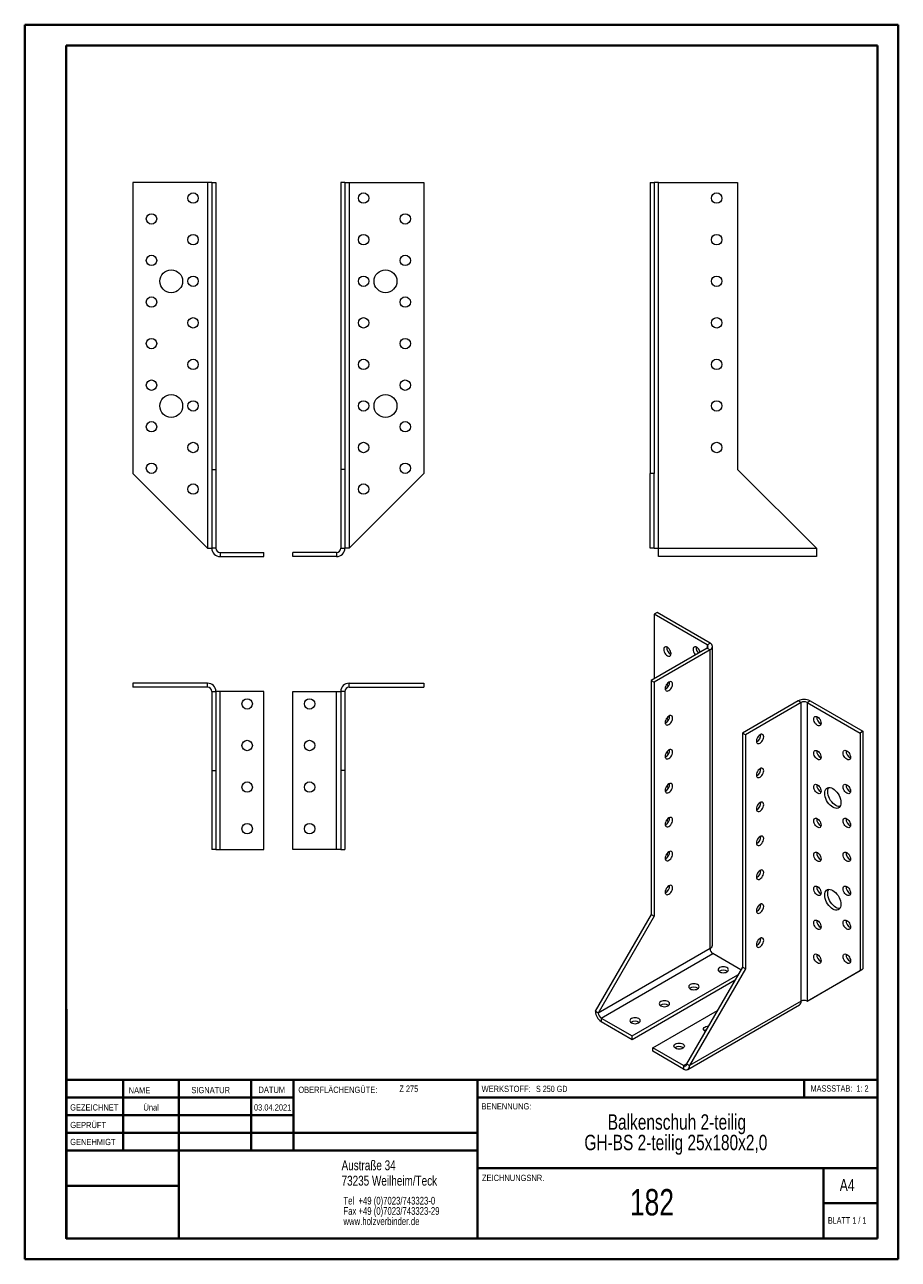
# Model space of a CAD drawing. Header units: millimetres. Extents: x 0 to 210, y 0 to 297.
import ezdxf

# ---------------------------------------------------------------- set-up
doc = ezdxf.new("R2010")
doc.units = ezdxf.units.MM
doc.styles.add('SLDTEXTSTYLE0', font='TXT', dxfattribs={"width": 0.75})
doc.styles.add('SLDTEXTSTYLE1', font='TXT', dxfattribs={"width": 0.681818})
doc.styles.add('SLDTEXTSTYLE2', font='TXT', dxfattribs={"width": 0.7})
doc.styles.add('SLDTEXTSTYLE3', font='TXT', dxfattribs={"width": 0.6875})

# ---------------------------------------------------------------- blocks, each defined once
blk = doc.blocks.new('SW_NOTE_0')
at = {"color": 0, "linetype": 'Continuous', "lineweight": 0, "char_height": 1.8521, "attachment_point": 1, "style": 'SLDTEXTSTYLE0'}
for s, insert in [('Tel  +49 (0)7023/743323-0', (0, 2.39)), ('Fax +49 (0)7023/743323-29', (0, -0.08)), ('www.holzverbinder.de', (0, -2.55))]:
    blk.add_mtext(s, dxfattribs=dict(at, insert=insert))
blk = doc.blocks.new('SW_NOTE_1')
at = {"color": 0, "linetype": 'Continuous', "lineweight": 0, "char_height": 3.7042, "attachment_point": 2, "style": 'SLDTEXTSTYLE0'}
for s, insert in [('Balkenschuh 2-teilig', (23.27, 4.77)), ('GH-BS 2-teilig 25x180x2,0', (23.02, -0.16))]:
    blk.add_mtext(s, dxfattribs=dict(at, insert=insert))

msp = doc.modelspace()

# ---------------------------------------------------------------- linework, layer by layer
at = {"color": 7, "linetype": 'Continuous', "lineweight": 40}
for p, q in [((0.08, 0.21), (0.08, 297.21)), ((0.08, 297.21), (210.08, 297.21)), ((210.08, 0.21), (210.08, 297.21)), ((210.08, 292.21), (210.08, 297.21)), ((10.08, 292.21), (205.08, 292.21)), ((10.08, 5.21), (10.08, 292.21)), ((205.08, 5.21), (205.08, 292.21)), ((10.11, 60.37), (10.11, 5.12)), ((205.08, 43.37), (10.11, 43.37)), ((23.71, 43.37), (23.71, 26.37)), ((37.1, 43.37), (37.1, 5.12)), ((54.51, 43.37), (54.51, 26.37)), ((64.71, 26.37), (64.71, 43.37)), ((108.91, 43.37), (108.91, 5.12)), ((187.47, 39.12), (187.47, 43.37)), ((64.71, 39.1), (10.11, 39.1)), ((205.08, 39.12), (108.91, 39.12)), ((64.71, 34.87), (10.11, 34.87)), ((108.91, 30.62), (10.11, 30.62)), ((108.91, 26.37), (10.11, 26.37)), ((108.91, 22.12), (205.08, 22.12)), ((192.08, 5.21), (192.08, 22.21)), ((37.1, 17.87), (10.11, 17.87)), ((10.11, 13.71), (10.08, 13.71)), ((205.08, 13.71), (192.08, 13.71)), ((10.11, 9.46), (10.08, 9.46)), ((10.08, 5.21), (205.08, 5.21)), ((205.08, 5.21), (180.99, 5.21)), ((0.08, 0.21), (210.08, 0.21))]:
    msp.add_line(p, q, dxfattribs=at)
at = {"color": 7, "linetype": 'Continuous', "lineweight": 15}
for p, q in [((26.05, 259.25), (26.05, 189.25)), ((44.05, 259.25), (26.05, 259.25)), ((44.05, 259.25), (44.05, 171.25)), ((45.05, 259.25), (44.05, 259.25)), ((45.05, 259.25), (46.05, 259.25)), ((45.05, 259.25), (45.05, 190.25)), ((46.05, 259.25), (46.05, 190.25)), ((77.05, 259.25), (76.05, 259.25)), ((76.05, 259.25), (76.05, 190.25)), ((77.05, 259.25), (77.05, 190.25)), ((77.05, 259.25), (78.05, 259.25)), ((78.05, 259.25), (78.05, 171.25)), ((78.05, 259.25), (96.05, 259.25)), ((96.05, 259.25), (96.05, 189.25)), ((150.42, 259.25), (150.42, 189.25)), ((150.42, 259.25), (151.42, 259.25)), ((151.42, 259.25), (151.42, 189.25)), ((152.42, 259.25), (151.42, 259.25)), ((152.42, 171.25), (152.42, 259.25)), ((152.42, 259.25), (171.42, 259.25)), ((171.42, 259.25), (171.42, 190.25)), ((45.05, 190.25), (46.05, 190.25)), ((45.05, 190.25), (45.05, 171.25)), ((46.05, 190.25), (46.05, 171.25)), ((77.05, 190.25), (76.05, 190.25)), ((76.05, 190.25), (76.05, 171.25)), ((77.05, 190.25), (77.05, 171.25)), ((171.42, 190.25), (190.42, 171.25)), ((44.05, 171.25), (26.05, 189.25)), ((78.05, 171.25), (96.05, 189.25)), ((151.42, 189.25), (150.42, 189.25)), ((150.42, 171.25), (150.42, 189.25)), ((151.42, 171.25), (151.42, 189.25)), ((44.05, 171.25), (45.05, 171.25)), ((46.05, 171.25), (45.05, 171.25)), ((47.05, 170.25), (47.05, 169.25)), ((47.05, 170.25), (57.55, 170.25)), ((57.55, 169.25), (57.55, 170.25)), ((64.55, 169.25), (64.55, 170.25)), ((75.05, 170.25), (64.55, 170.25)), ((75.05, 170.25), (75.05, 169.25)), ((76.05, 171.25), (77.05, 171.25)), ((78.05, 171.25), (77.05, 171.25)), ((151.42, 171.25), (150.42, 171.25)), ((151.42, 171.25), (152.42, 171.25)), ((152.42, 171.25), (190.42, 171.25)), ((152.42, 169.25), (152.42, 171.25)), ((190.42, 171.25), (190.42, 169.25)), ((47.05, 169.25), (57.55, 169.25)), ((75.05, 169.25), (64.55, 169.25)), ((190.42, 169.25), (152.42, 169.25)), ((152.1, 155.81), (151.39, 155.4)), ((151.39, 155.4), (151.39, 139.89)), ((164.12, 148.05), (151.39, 155.4)), ((164.82, 148.46), (152.1, 155.81)), ((164.12, 147.23), (150.68, 139.48)), ((164.82, 146.83), (151.39, 139.07)), ((164.12, 148.05), (164.82, 148.46)), ((164.12, 147.23), (164.82, 146.83)), ((164.82, 74.97), (164.82, 146.83)), ((165.41, 75.79), (165.41, 147.64)), ((26.05, 138.81), (26.05, 137.81)), ((44.05, 138.81), (26.05, 138.81)), ((44.05, 137.81), (26.05, 137.81)), ((44.05, 137.81), (44.05, 138.81)), ((45.05, 136.81), (46.05, 136.81)), ((45.05, 136.81), (45.05, 117.81)), ((46.05, 136.81), (46.05, 117.81)), ((47.05, 136.81), (46.05, 136.81)), ((47.05, 98.81), (47.05, 136.81)), ((57.55, 136.81), (47.05, 136.81)), ((57.55, 98.81), (57.55, 136.81)), ((64.55, 98.81), (64.55, 136.81)), ((64.55, 136.81), (75.05, 136.81)), ((75.05, 136.81), (76.05, 136.81)), ((75.05, 98.81), (75.05, 136.81)), ((76.05, 136.81), (76.05, 117.81)), ((77.05, 136.81), (76.05, 136.81)), ((77.05, 136.81), (77.05, 117.81)), ((78.05, 137.81), (78.05, 138.81)), ((78.05, 138.81), (96.05, 138.81)), ((78.05, 137.81), (96.05, 137.81)), ((96.05, 138.81), (96.05, 137.81)), ((150.68, 139.48), (151.39, 139.07)), ((150.68, 139.48), (150.68, 83.14)), ((151.39, 139.07), (151.39, 82.73)), ((186.04, 134.58), (172.6, 126.82)), ((186.74, 134.17), (173.31, 126.42)), ((186.74, 134.17), (186.04, 134.58)), ((186.74, 62.32), (186.74, 134.17)), ((188.16, 134.17), (188.87, 134.58)), ((188.16, 134.17), (188.16, 62.32)), ((188.16, 134.17), (200.89, 126.82)), ((188.87, 134.58), (201.59, 127.23)), ((173.31, 126.42), (172.6, 126.82)), ((172.6, 126.82), (172.6, 70.48)), ((173.31, 126.42), (173.31, 70.07)), ((201.59, 127.23), (200.89, 126.82)), ((200.89, 126.82), (200.89, 69.67)), ((201.59, 127.23), (201.59, 70.07)), ((45.05, 117.81), (46.05, 117.81)), ((45.05, 117.81), (45.05, 98.81)), ((46.05, 117.81), (46.05, 98.81)), ((77.05, 117.81), (76.05, 117.81)), ((76.05, 117.81), (76.05, 98.81)), ((77.05, 117.81), (77.05, 98.81)), ((46.05, 98.81), (45.05, 98.81)), ((46.05, 98.81), (47.05, 98.81)), ((47.05, 98.81), (57.55, 98.81)), ((75.05, 98.81), (64.55, 98.81)), ((76.05, 98.81), (75.05, 98.81)), ((76.05, 98.81), (77.05, 98.81)), ((150.68, 83.14), (137.25, 59.87)), ((151.39, 82.73), (137.95, 59.46)), ((150.68, 83.14), (151.39, 82.73)), ((164.82, 74.97), (137.95, 59.46)), ((138.66, 58.23), (165.53, 73.75)), ((172.25, 69.87), (165.53, 73.75)), ((146.09, 53.95), (171.54, 68.64)), ((172.6, 70.48), (159.17, 47.21)), ((173.31, 70.07), (159.87, 46.8)), ((173.31, 70.07), (172.6, 70.48)), ((188.16, 62.32), (200.89, 69.67)), ((188.87, 62.72), (201.59, 70.07)), ((200.89, 69.67), (201.59, 70.07)), ((146.09, 53.13), (170.83, 67.42)), ((188.16, 62.32), (188.87, 62.72)), ((137.95, 59.46), (137.25, 59.87)), ((151.04, 51.09), (166.59, 60.07)), ((159.46, 45.89), (186.33, 61.4)), ((186.74, 62.32), (159.87, 46.8)), ((138.66, 58.23), (138.66, 57.42)), ((138.66, 58.23), (146.09, 53.95)), ((138.66, 57.42), (146.09, 53.13)), ((146.09, 53.13), (146.09, 53.95)), ((151.04, 50.27), (151.04, 51.09)), ((158.46, 46.8), (151.04, 51.09)), ((158.28, 51.19), (158.43, 51.09)), ((158.46, 45.99), (151.04, 50.27)), ((158.46, 46.8), (158.46, 45.99)), ((159.17, 47.21), (159.87, 46.8))]:
    msp.add_line(p, q, dxfattribs=at)
at = {"color": 8, "linetype": 'Continuous', "lineweight": 15}
for p, q in [((164.12, 148.05), (164.12, 147.23)), ((158.46, 46.8), (159.17, 47.21))]:
    msp.add_line(p, q, dxfattribs=at)
at = {"color": 7, "linetype": 'Continuous', "lineweight": 0}
for p, q in [((64.71, 39.12), (10.11, 39.12)), ((23.71, 5.21), (23.71, 5.12)), ((54.51, 5.21), (54.51, 5.12))]:
    msp.add_line(p, q, dxfattribs=at)
at = {"color": 7, "linetype": 'Continuous', "lineweight": 15, "flags": 128}
for points in [[(155.46, 145.91), (155.42, 146.19), (155.34, 146.49), (155.2, 146.78), (155.01, 147.05), (154.8, 147.27), (154.57, 147.44), (154.34, 147.53), (154.13, 147.56), (153.95, 147.5), (153.81, 147.37), (153.72, 147.17), (153.69, 146.93), (153.72, 146.65), (153.81, 146.35), (153.95, 146.06), (154.13, 145.79), (154.34, 145.56), (154.57, 145.4), (154.8, 145.3), (155.01, 145.28), (155.2, 145.33), (155.34, 145.46), (155.42, 145.66), (155.46, 145.91)], [(162.47, 146.29), (162.41, 146.49), (162.27, 146.78), (162.08, 147.05), (161.87, 147.27), (161.64, 147.44), (161.41, 147.54), (161.2, 147.56), (161.02, 147.5), (160.88, 147.37), (160.79, 147.17), (160.76, 146.93), (160.79, 146.65), (160.88, 146.35), (161.02, 146.06), (161.2, 145.79), (161.34, 145.63)], [(154.92, 139.07), (154.7, 138.9), (154.48, 138.68), (154.3, 138.41), (154.16, 138.12), (154.07, 137.82), (154.04, 137.54), (154.07, 137.29), (154.16, 137.1), (154.3, 136.97), (154.48, 136.91), (154.7, 136.93), (154.92, 137.03), (155.15, 137.2), (155.37, 137.42), (155.55, 137.69), (155.69, 137.98), (155.78, 138.28), (155.81, 138.56), (155.78, 138.81), (155.69, 139), (155.55, 139.13), (155.37, 139.19), (155.15, 139.17), (154.92, 139.07)], [(154.05, 137.72), (154.13, 137.62), (154.27, 137.47)], [(155.09, 138.78), (155.01, 138.88), (154.87, 139.04)], [(154.92, 130.9), (154.7, 130.74), (154.48, 130.51), (154.3, 130.24), (154.16, 129.95), (154.07, 129.66), (154.04, 129.37), (154.07, 129.13), (154.16, 128.93), (154.3, 128.8), (154.48, 128.74), (154.7, 128.77), (154.92, 128.86), (155.15, 129.03), (155.37, 129.26), (155.55, 129.52), (155.69, 129.82), (155.78, 130.11), (155.81, 130.39), (155.78, 130.64), (155.69, 130.84), (155.55, 130.97), (155.37, 131.02), (155.15, 131), (154.92, 130.9)], [(155.09, 130.62), (155.01, 130.71), (154.87, 130.87)], [(189.75, 130.19), (189.78, 130.44), (189.87, 130.63), (190.01, 130.76), (190.19, 130.82), (190.4, 130.8), (190.63, 130.7), (190.86, 130.53), (191.08, 130.31), (191.26, 130.04), (191.4, 129.75), (191.49, 129.45), (191.52, 129.17), (191.49, 128.92), (191.4, 128.73), (191.26, 128.6), (191.08, 128.54), (190.86, 128.56), (190.63, 128.66), (190.4, 128.83), (190.19, 129.05), (190.01, 129.32), (189.87, 129.61), (189.78, 129.91), (189.75, 130.19)], [(154.05, 129.56), (154.13, 129.46), (154.27, 129.3)], [(176.84, 124.37), (177.07, 124.54), (177.29, 124.77), (177.47, 125.03), (177.61, 125.33), (177.7, 125.62), (177.73, 125.91), (177.7, 126.15), (177.61, 126.35), (177.47, 126.48), (177.29, 126.53), (177.07, 126.51), (176.84, 126.42), (176.62, 126.25), (176.4, 126.02), (176.22, 125.76), (176.08, 125.46), (175.99, 125.17), (175.96, 124.88), (175.99, 124.64), (176.08, 124.44), (176.22, 124.31), (176.4, 124.26), (176.62, 124.28), (176.84, 124.37)], [(154.92, 122.74), (154.7, 122.57), (154.48, 122.35), (154.3, 122.08), (154.16, 121.79), (154.07, 121.49), (154.04, 121.21), (154.07, 120.96), (154.16, 120.77), (154.3, 120.64), (154.48, 120.58), (154.7, 120.6), (154.92, 120.7), (155.15, 120.86), (155.37, 121.09), (155.55, 121.36), (155.69, 121.65), (155.78, 121.95), (155.81, 122.23), (155.78, 122.48), (155.69, 122.67), (155.55, 122.8), (155.37, 122.86), (155.15, 122.84), (154.92, 122.74)], [(155.09, 122.45), (155.01, 122.55), (154.87, 122.71)], [(189.75, 122.03), (189.78, 122.27), (189.87, 122.47), (190.01, 122.6), (190.19, 122.65), (190.4, 122.63), (190.63, 122.54), (190.86, 122.37), (191.08, 122.14), (191.26, 121.88), (191.4, 121.58), (191.49, 121.29), (191.52, 121.01), (191.49, 120.76), (191.4, 120.56), (191.26, 120.43), (191.08, 120.38), (190.86, 120.4), (190.63, 120.5), (190.4, 120.66), (190.19, 120.89), (190.01, 121.15), (189.87, 121.45), (189.78, 121.74), (189.75, 122.03)], [(196.82, 122.03), (196.85, 122.27), (196.94, 122.47), (197.08, 122.6), (197.26, 122.66), (197.48, 122.63), (197.7, 122.54), (197.93, 122.37), (198.15, 122.15), (198.33, 121.88), (198.47, 121.58), (198.56, 121.29), (198.59, 121.01), (198.56, 120.76), (198.47, 120.56), (198.33, 120.43), (198.15, 120.38), (197.93, 120.4), (197.7, 120.5), (197.48, 120.66), (197.26, 120.89), (197.08, 121.16), (196.94, 121.45), (196.85, 121.75), (196.82, 122.03)], [(154.05, 121.39), (154.13, 121.29), (154.27, 121.14)], [(176.84, 116.21), (177.07, 116.38), (177.29, 116.6), (177.47, 116.87), (177.61, 117.16), (177.7, 117.46), (177.73, 117.74), (177.7, 117.99), (177.61, 118.18), (177.47, 118.31), (177.29, 118.37), (177.07, 118.35), (176.84, 118.25), (176.62, 118.08), (176.4, 117.86), (176.22, 117.59), (176.08, 117.3), (175.99, 117), (175.96, 116.72), (175.99, 116.47), (176.08, 116.28), (176.22, 116.15), (176.4, 116.09), (176.62, 116.11), (176.84, 116.21)], [(154.92, 114.57), (154.7, 114.41), (154.48, 114.18), (154.3, 113.91), (154.16, 113.62), (154.07, 113.32), (154.04, 113.04), (154.07, 112.8), (154.16, 112.6), (154.3, 112.47), (154.48, 112.41), (154.7, 112.44), (154.92, 112.53), (155.15, 112.7), (155.37, 112.92), (155.55, 113.19), (155.69, 113.48), (155.78, 113.78), (155.81, 114.06), (155.78, 114.31), (155.69, 114.51), (155.55, 114.64), (155.37, 114.69), (155.15, 114.67), (154.92, 114.57)], [(154.05, 113.23), (154.13, 113.13), (154.27, 112.97)], [(155.09, 114.29), (155.01, 114.38), (154.87, 114.54)], [(189.75, 113.86), (189.78, 114.11), (189.87, 114.3), (190.01, 114.43), (190.19, 114.49), (190.4, 114.47), (190.63, 114.37), (190.86, 114.2), (191.08, 113.98), (191.26, 113.71), (191.4, 113.42), (191.49, 113.12), (191.52, 112.84), (191.49, 112.59), (191.4, 112.4), (191.26, 112.27), (191.08, 112.21), (190.86, 112.23), (190.63, 112.33), (190.4, 112.5), (190.19, 112.72), (190.01, 112.99), (189.87, 113.28), (189.78, 113.58), (189.75, 113.86)], [(192.4, 112.33), (192.43, 112.7), (192.52, 113.03), (192.66, 113.3), (192.86, 113.51), (193.1, 113.65), (193.37, 113.71), (193.68, 113.7), (194.01, 113.61), (194.35, 113.45), (194.68, 113.22), (195.01, 112.93), (195.32, 112.59), (195.6, 112.21), (195.84, 111.79), (196.03, 111.36), (196.17, 110.92), (196.26, 110.49), (196.29, 110.08), (196.26, 109.71), (196.17, 109.38), (196.03, 109.11), (195.84, 108.9), (195.6, 108.77), (195.32, 108.7), (195.01, 108.71), (194.68, 108.8), (194.35, 108.96), (194.01, 109.19), (193.68, 109.48), (193.37, 109.82), (193.1, 110.21), (192.86, 110.62), (192.66, 111.06), (192.52, 111.49), (192.43, 111.92), (192.4, 112.33)], [(196.03, 109.11), (196.03, 109.11), (195.72, 109.12), (195.39, 109.21), (195.05, 109.37), (194.72, 109.6), (194.39, 109.89), (194.08, 110.23), (193.8, 110.62), (193.56, 111.03), (193.37, 111.46), (193.23, 111.9), (193.14, 112.33), (193.11, 112.74), (193.14, 113.11), (193.23, 113.44), (193.37, 113.71), (193.37, 113.71)], [(196.82, 113.86), (196.85, 114.11), (196.94, 114.3), (197.08, 114.43), (197.26, 114.49), (197.48, 114.47), (197.7, 114.37), (197.93, 114.2), (198.15, 113.98), (198.33, 113.71), (198.47, 113.42), (198.56, 113.12), (198.59, 112.84), (198.56, 112.59), (198.47, 112.4), (198.33, 112.27), (198.15, 112.21), (197.93, 112.23), (197.7, 112.33), (197.48, 112.5), (197.26, 112.72), (197.08, 112.99), (196.94, 113.28), (196.85, 113.58), (196.82, 113.86)], [(176.84, 108.04), (177.07, 108.21), (177.29, 108.44), (177.47, 108.7), (177.61, 109), (177.7, 109.29), (177.73, 109.57), (177.7, 109.82), (177.61, 110.02), (177.47, 110.15), (177.29, 110.2), (177.07, 110.18), (176.84, 110.08), (176.62, 109.92), (176.4, 109.69), (176.22, 109.43), (176.08, 109.13), (175.99, 108.84), (175.96, 108.55), (175.99, 108.31), (176.08, 108.11), (176.22, 107.98), (176.4, 107.93), (176.62, 107.95), (176.84, 108.04)], [(154.92, 106.41), (154.7, 106.24), (154.48, 106.02), (154.3, 105.75), (154.16, 105.46), (154.07, 105.16), (154.04, 104.88), (154.07, 104.63), (154.16, 104.44), (154.3, 104.31), (154.48, 104.25), (154.7, 104.27), (154.92, 104.37), (155.15, 104.53), (155.37, 104.76), (155.55, 105.03), (155.69, 105.32), (155.78, 105.62), (155.81, 105.9), (155.78, 106.14), (155.69, 106.34), (155.55, 106.47), (155.37, 106.53), (155.15, 106.51), (154.92, 106.41)], [(154.05, 105.06), (154.13, 104.96), (154.27, 104.81)], [(155.09, 106.12), (155.01, 106.22), (154.87, 106.38)], [(189.75, 105.7), (189.78, 105.94), (189.87, 106.14), (190.01, 106.27), (190.19, 106.32), (190.4, 106.3), (190.63, 106.21), (190.86, 106.04), (191.08, 105.81), (191.26, 105.55), (191.4, 105.25), (191.49, 104.96), (191.52, 104.67), (191.49, 104.43), (191.4, 104.23), (191.26, 104.1), (191.08, 104.05), (190.86, 104.07), (190.63, 104.16), (190.4, 104.33), (190.19, 104.56), (190.01, 104.82), (189.87, 105.12), (189.78, 105.41), (189.75, 105.7)], [(196.82, 105.7), (196.85, 105.94), (196.94, 106.14), (197.08, 106.27), (197.26, 106.32), (197.48, 106.3), (197.7, 106.21), (197.93, 106.04), (198.15, 105.81), (198.33, 105.55), (198.47, 105.25), (198.56, 104.96), (198.59, 104.68), (198.56, 104.43), (198.47, 104.23), (198.33, 104.1), (198.15, 104.05), (197.93, 104.07), (197.7, 104.16), (197.48, 104.33), (197.26, 104.56), (197.08, 104.82), (196.94, 105.12), (196.85, 105.41), (196.82, 105.7)], [(176.84, 99.88), (177.07, 100.04), (177.29, 100.27), (177.47, 100.54), (177.61, 100.83), (177.7, 101.13), (177.73, 101.41), (177.7, 101.66), (177.61, 101.85), (177.47, 101.98), (177.29, 102.04), (177.07, 102.02), (176.84, 101.92), (176.62, 101.75), (176.4, 101.53), (176.22, 101.26), (176.08, 100.97), (175.99, 100.67), (175.96, 100.39), (175.99, 100.14), (176.08, 99.95), (176.22, 99.82), (176.4, 99.76), (176.62, 99.78), (176.84, 99.88)], [(154.92, 98.24), (154.7, 98.08), (154.48, 97.85), (154.3, 97.58), (154.16, 97.29), (154.07, 96.99), (154.04, 96.71), (154.07, 96.47), (154.16, 96.27), (154.3, 96.14), (154.48, 96.08), (154.7, 96.1), (154.92, 96.2), (155.15, 96.37), (155.37, 96.59), (155.55, 96.86), (155.69, 97.15), (155.78, 97.45), (155.81, 97.73), (155.78, 97.98), (155.69, 98.17), (155.55, 98.3), (155.37, 98.36), (155.15, 98.34), (154.92, 98.24)], [(155.09, 97.95), (155.01, 98.05), (154.87, 98.21)], [(189.75, 97.53), (189.78, 97.78), (189.87, 97.97), (190.01, 98.1), (190.19, 98.16), (190.4, 98.14), (190.63, 98.04), (190.86, 97.87), (191.08, 97.65), (191.26, 97.38), (191.4, 97.09), (191.49, 96.79), (191.52, 96.51), (191.49, 96.26), (191.4, 96.07), (191.26, 95.94), (191.08, 95.88), (190.86, 95.9), (190.63, 96), (190.4, 96.17), (190.19, 96.39), (190.01, 96.66), (189.87, 96.95), (189.78, 97.25), (189.75, 97.53)], [(196.82, 97.53), (196.85, 97.78), (196.94, 97.97), (197.08, 98.1), (197.26, 98.16), (197.48, 98.14), (197.7, 98.04), (197.93, 97.87), (198.15, 97.65), (198.33, 97.38), (198.47, 97.09), (198.56, 96.79), (198.59, 96.51), (198.56, 96.26), (198.47, 96.07), (198.33, 95.94), (198.15, 95.88), (197.93, 95.9), (197.7, 96), (197.48, 96.17), (197.26, 96.39), (197.08, 96.66), (196.94, 96.95), (196.85, 97.25), (196.82, 97.53)], [(154.05, 96.9), (154.13, 96.8), (154.27, 96.64)], [(176.84, 91.71), (177.07, 91.88), (177.29, 92.1), (177.47, 92.37), (177.61, 92.66), (177.7, 92.96), (177.73, 93.24), (177.7, 93.49), (177.61, 93.69), (177.47, 93.82), (177.29, 93.87), (177.07, 93.85), (176.84, 93.75), (176.62, 93.59), (176.4, 93.36), (176.22, 93.09), (176.08, 92.8), (175.99, 92.5), (175.96, 92.22), (175.99, 91.98), (176.08, 91.78), (176.22, 91.65), (176.4, 91.59), (176.62, 91.62), (176.84, 91.71)], [(154.92, 90.08), (154.7, 89.91), (154.48, 89.69), (154.3, 89.42), (154.16, 89.13), (154.07, 88.83), (154.04, 88.55), (154.07, 88.3), (154.16, 88.1), (154.3, 87.97), (154.48, 87.92), (154.7, 87.94), (154.92, 88.04), (155.15, 88.2), (155.37, 88.43), (155.55, 88.7), (155.69, 88.99), (155.78, 89.29), (155.81, 89.57), (155.78, 89.81), (155.69, 90.01), (155.55, 90.14), (155.37, 90.2), (155.15, 90.17), (154.92, 90.08)], [(189.75, 89.36), (189.78, 89.61), (189.87, 89.81), (190.01, 89.94), (190.19, 89.99), (190.4, 89.97), (190.63, 89.87), (190.86, 89.71), (191.08, 89.48), (191.26, 89.22), (191.4, 88.92), (191.49, 88.63), (191.52, 88.34), (191.49, 88.1), (191.4, 87.9), (191.26, 87.77), (191.08, 87.72), (190.86, 87.74), (190.63, 87.83), (190.4, 88), (190.19, 88.23), (190.01, 88.49), (189.87, 88.79), (189.78, 89.08), (189.75, 89.36)], [(192.4, 87.83), (192.43, 88.21), (192.52, 88.53), (192.66, 88.81), (192.86, 89.01), (193.1, 89.15), (193.37, 89.22), (193.68, 89.21), (194.01, 89.12), (194.35, 88.96), (194.68, 88.73), (195.01, 88.44), (195.32, 88.09), (195.6, 87.71), (195.84, 87.29), (196.03, 86.86), (196.17, 86.42), (196.26, 86), (196.29, 85.59), (196.26, 85.22), (196.17, 84.89), (196.03, 84.62), (195.84, 84.41), (195.6, 84.27), (195.32, 84.21), (195.01, 84.22), (194.68, 84.3), (194.35, 84.47), (194.01, 84.69), (193.68, 84.98), (193.37, 85.33), (193.1, 85.71), (192.86, 86.13), (192.66, 86.56), (192.52, 87), (192.43, 87.43), (192.4, 87.83)], [(196.03, 84.61), (196.03, 84.61), (195.72, 84.63), (195.39, 84.71), (195.05, 84.87), (194.72, 85.1), (194.39, 85.39), (194.08, 85.74), (193.8, 86.12), (193.56, 86.54), (193.37, 86.97), (193.23, 87.41), (193.14, 87.83), (193.11, 88.24), (193.14, 88.61), (193.23, 88.94), (193.37, 89.21), (193.37, 89.22)], [(196.82, 89.37), (196.85, 89.61), (196.94, 89.81), (197.08, 89.94), (197.26, 89.99), (197.48, 89.97), (197.7, 89.88), (197.93, 89.71), (198.15, 89.48), (198.33, 89.22), (198.47, 88.92), (198.56, 88.63), (198.59, 88.34), (198.56, 88.1), (198.47, 87.9), (198.33, 87.77), (198.15, 87.72), (197.93, 87.74), (197.7, 87.83), (197.48, 88), (197.26, 88.23), (197.08, 88.49), (196.94, 88.79), (196.85, 89.08), (196.82, 89.37)], [(176.84, 83.55), (177.07, 83.71), (177.29, 83.94), (177.47, 84.21), (177.61, 84.5), (177.7, 84.8), (177.73, 85.08), (177.7, 85.33), (177.61, 85.52), (177.47, 85.65), (177.29, 85.71), (177.07, 85.69), (176.84, 85.59), (176.62, 85.42), (176.4, 85.2), (176.22, 84.93), (176.08, 84.64), (175.99, 84.34), (175.96, 84.06), (175.99, 83.81), (176.08, 83.62), (176.22, 83.49), (176.4, 83.43), (176.62, 83.45), (176.84, 83.55)], [(189.75, 81.2), (189.78, 81.45), (189.87, 81.64), (190.01, 81.77), (190.19, 81.83), (190.4, 81.81), (190.63, 81.71), (190.86, 81.54), (191.08, 81.32), (191.26, 81.05), (191.4, 80.76), (191.49, 80.46), (191.52, 80.18), (191.49, 79.93), (191.4, 79.74), (191.26, 79.61), (191.08, 79.55), (190.86, 79.57), (190.63, 79.67), (190.4, 79.83), (190.19, 80.06), (190.01, 80.33), (189.87, 80.62), (189.78, 80.92), (189.75, 81.2)], [(196.82, 81.2), (196.85, 81.45), (196.94, 81.64), (197.08, 81.77), (197.26, 81.83), (197.48, 81.81), (197.7, 81.71), (197.93, 81.54), (198.15, 81.32), (198.33, 81.05), (198.47, 80.76), (198.56, 80.46), (198.59, 80.18), (198.56, 79.93), (198.47, 79.74), (198.33, 79.61), (198.15, 79.55), (197.93, 79.57), (197.7, 79.67), (197.48, 79.84), (197.26, 80.06), (197.08, 80.33), (196.94, 80.62), (196.85, 80.92), (196.82, 81.2)], [(176.84, 75.38), (177.07, 75.55), (177.29, 75.77), (177.47, 76.04), (177.61, 76.33), (177.7, 76.63), (177.73, 76.91), (177.7, 77.16), (177.61, 77.35), (177.47, 77.49), (177.29, 77.54), (177.07, 77.52), (176.84, 77.42), (176.62, 77.26), (176.4, 77.03), (176.22, 76.76), (176.08, 76.47), (175.99, 76.17), (175.96, 75.89), (175.99, 75.65), (176.08, 75.45), (176.22, 75.32), (176.4, 75.26), (176.62, 75.28), (176.84, 75.38)], [(189.75, 73.03), (189.78, 73.28), (189.87, 73.48), (190.01, 73.61), (190.19, 73.66), (190.4, 73.64), (190.63, 73.54), (190.86, 73.38), (191.08, 73.15), (191.26, 72.88), (191.4, 72.59), (191.49, 72.29), (191.52, 72.01), (191.49, 71.77), (191.4, 71.57), (191.26, 71.44), (191.08, 71.38), (190.86, 71.41), (190.63, 71.5), (190.4, 71.67), (190.19, 71.89), (190.01, 72.16), (189.87, 72.45), (189.78, 72.75), (189.75, 73.03)], [(196.82, 73.03), (196.85, 73.28), (196.94, 73.48), (197.08, 73.61), (197.26, 73.66), (197.48, 73.64), (197.7, 73.54), (197.93, 73.38), (198.15, 73.15), (198.33, 72.88), (198.47, 72.59), (198.56, 72.3), (198.59, 72.01), (198.56, 71.77), (198.47, 71.57), (198.33, 71.44), (198.15, 71.38), (197.93, 71.41), (197.7, 71.5), (197.48, 71.67), (197.26, 71.9), (197.08, 72.16), (196.94, 72.46), (196.85, 72.75), (196.82, 73.03)], [(167.12, 69.36), (167.38, 69.24), (167.68, 69.17), (168.01, 69.15), (168.33, 69.17), (168.63, 69.24), (168.89, 69.36), (169.09, 69.51), (169.21, 69.68), (169.26, 69.87), (169.21, 70.05), (169.09, 70.23), (168.89, 70.38), (168.63, 70.49), (168.33, 70.56), (168.01, 70.59), (167.68, 70.56), (167.38, 70.49), (167.12, 70.38), (166.92, 70.23), (166.8, 70.05), (166.76, 69.87), (166.8, 69.68), (166.92, 69.51), (167.12, 69.36)], [(160.05, 65.28), (160.31, 65.16), (160.61, 65.09), (160.94, 65.06), (161.26, 65.09), (161.56, 65.16), (161.82, 65.28), (162.02, 65.43), (162.14, 65.6), (162.19, 65.79), (162.14, 65.97), (162.02, 66.15), (161.82, 66.3), (161.56, 66.41), (161.26, 66.48), (160.94, 66.51), (160.61, 66.48), (160.31, 66.41), (160.05, 66.3), (159.85, 66.15), (159.73, 65.97), (159.69, 65.79), (159.73, 65.6), (159.85, 65.43), (160.05, 65.28)], [(152.98, 61.19), (153.24, 61.08), (153.54, 61.01), (153.86, 60.98), (154.19, 61.01), (154.49, 61.08), (154.75, 61.19), (154.95, 61.34), (155.07, 61.52), (155.11, 61.7), (155.07, 61.89), (154.95, 62.06), (154.75, 62.21), (154.49, 62.33), (154.19, 62.4), (153.86, 62.43), (153.54, 62.4), (153.24, 62.33), (152.98, 62.21), (152.78, 62.06), (152.66, 61.89), (152.61, 61.7), (152.66, 61.52), (152.78, 61.34), (152.98, 61.19)], [(145.91, 57.11), (146.17, 57), (146.47, 56.92), (146.79, 56.9), (147.12, 56.92), (147.42, 57), (147.68, 57.11), (147.88, 57.26), (148, 57.44), (148.04, 57.62), (148, 57.81), (147.88, 57.98), (147.68, 58.13), (147.42, 58.25), (147.12, 58.32), (146.79, 58.34), (146.47, 58.32), (146.17, 58.25), (145.91, 58.13), (145.71, 57.98), (145.59, 57.81), (145.54, 57.62), (145.59, 57.44), (145.71, 57.26), (145.91, 57.11)], [(163.68, 55.02), (163.59, 55.07), (163.39, 55.22), (163.26, 55.39), (163.22, 55.58), (163.26, 55.77), (163.39, 55.94), (163.59, 56.09), (163.85, 56.21), (164.15, 56.28), (164.41, 56.3)], [(156.52, 50.99), (156.32, 51.14), (156.19, 51.31), (156.15, 51.5), (156.19, 51.69), (156.32, 51.86), (156.52, 52.01), (156.77, 52.12), (157.08, 52.2), (157.4, 52.22), (157.72, 52.2), (158.02, 52.12), (158.28, 52.01), (158.48, 51.86), (158.61, 51.69), (158.65, 51.5), (158.61, 51.31), (158.48, 51.14), (158.28, 50.99), (158.02, 50.87), (157.72, 50.8), (157.4, 50.78), (157.08, 50.8), (156.77, 50.87), (156.52, 50.99)]]:
    msp.add_lwpolyline(points, dxfattribs=at)
at = {"color": 7, "linetype": 'Continuous', "lineweight": 15}
for centre, radius in [((40.55, 255.5), 1.25), ((81.55, 255.5), 1.25), ((166.42, 255.5), 1.25), ((30.55, 250.5), 1.25), ((91.55, 250.5), 1.25), ((40.55, 245.5), 1.25), ((81.55, 245.5), 1.25), ((166.42, 245.5), 1.25), ((30.55, 240.5), 1.25), ((91.55, 240.5), 1.25), ((35.3, 235.5), 2.75), ((86.8, 235.5), 2.75), ((40.55, 235.5), 1.25), ((81.55, 235.5), 1.25), ((166.42, 235.5), 1.25), ((30.55, 230.5), 1.25), ((91.55, 230.5), 1.25), ((40.55, 225.5), 1.25), ((81.55, 225.5), 1.25), ((166.42, 225.5), 1.25), ((30.55, 220.5), 1.25), ((91.55, 220.5), 1.25), ((40.55, 215.5), 1.25), ((81.55, 215.5), 1.25), ((166.42, 215.5), 1.25), ((30.55, 210.5), 1.25), ((91.55, 210.5), 1.25), ((35.3, 205.5), 2.75), ((86.8, 205.5), 2.75), ((40.55, 205.5), 1.25), ((81.55, 205.5), 1.25), ((166.42, 205.5), 1.25), ((30.55, 200.5), 1.25), ((91.55, 200.5), 1.25), ((40.55, 195.5), 1.25), ((81.55, 195.5), 1.25), ((166.42, 195.5), 1.25), ((30.55, 190.5), 1.25), ((91.55, 190.5), 1.25), ((40.55, 185.5), 1.25), ((81.55, 185.5), 1.25), ((53.55, 133.81), 1.25), ((68.55, 133.81), 1.25), ((53.55, 123.81), 1.25), ((68.55, 123.81), 1.25), ((53.55, 113.81), 1.25), ((68.55, 113.81), 1.25), ((53.55, 103.81), 1.25), ((68.55, 103.81), 1.25)]:
    msp.add_circle(centre, radius, dxfattribs=at)
for centre, radius, start, end in [((47.05, 171.25), 2, 180, 270), ((47.05, 171.25), 1, 180, 270), ((75.05, 171.25), 2, 270, 0), ((75.05, 171.25), 1, 270, 0), ((156.2, 147.36), 1.8, 175.0231, 244.9716), ((163.28, 147.36), 1.81, 175.1964, 226.9232), ((163.96, 147.64), 0.437, 290.7834, 69.2166), ((164.51, 147.64), 0.873, 290.7834, 69.2166), ((44.05, 136.81), 2, 0, 90), ((44.05, 136.81), 1, 0, 90), ((78.05, 136.81), 2, 90, 180), ((78.05, 136.81), 1, 90, 180), ((153.29, 138.99), 1.8, 295.0284, 4.9769), ((156.49, 139.36), 2.12, 198.7291, 217.9694), ((187.45, 131.85), 3.07, 62.6097, 117.3903), ((187.45, 132.81), 1.54, 62.6097, 117.3903), ((153.29, 130.82), 1.8, 295.0284, 4.9769), ((192.26, 130.62), 1.8, 175.0231, 244.9716), ((156.49, 131.19), 2.12, 198.7291, 217.9694), ((175.22, 126.34), 1.8, 295.0284, 4.9769), ((153.29, 122.66), 1.8, 295.0284, 4.9769), ((156.49, 123.03), 2.12, 198.7291, 217.9694), ((192.26, 122.46), 1.8, 175.0231, 244.9716), ((199.33, 122.46), 1.8, 175.0231, 244.9716), ((175.22, 118.17), 1.8, 295.0284, 4.9769), ((153.29, 114.49), 1.8, 295.0284, 4.9769), ((156.49, 114.86), 2.12, 198.7291, 217.9694), ((192.26, 114.29), 1.8, 175.0231, 244.9716), ((199.33, 114.29), 1.8, 175.0231, 244.9716), ((175.22, 110.01), 1.8, 295.0284, 4.9769), ((153.29, 106.33), 1.8, 295.0284, 4.9769), ((156.49, 106.69), 2.12, 198.7291, 217.9694), ((192.26, 106.13), 1.8, 175.0231, 244.9716), ((199.33, 106.13), 1.8, 175.0231, 244.9716), ((175.22, 101.84), 1.8, 295.0284, 4.9769), ((153.29, 98.16), 1.8, 295.0284, 4.9769), ((192.26, 97.96), 1.8, 175.0231, 244.9716), ((199.33, 97.96), 1.8, 175.0231, 244.9716), ((156.49, 98.53), 2.12, 198.7291, 217.9694), ((175.22, 93.67), 1.8, 295.0284, 4.9769), ((153.29, 90), 1.8, 295.0284, 4.9769), ((192.26, 89.79), 1.8, 175.0231, 244.9716), ((199.33, 89.8), 1.8, 175.0231, 244.9716), ((175.22, 85.51), 1.8, 295.0284, 4.9769), ((192.26, 81.63), 1.8, 175.0231, 244.9716), ((199.33, 81.63), 1.8, 175.0231, 244.9716), ((175.22, 77.34), 1.8, 295.0284, 4.9769), ((164.41, 75.89), 1.01, 294.3747, 354.3052), ((166.36, 75.04), 1.54, 182.6055, 237.3945), ((192.26, 73.46), 1.8, 175.0231, 244.9716), ((199.33, 73.46), 1.8, 175.0231, 244.9716), ((168.01, 67.99), 1.8, 55.0376, 124.9624), ((160.94, 63.9), 1.8, 55.0376, 124.9624), ((187.45, 60.95), 1.54, 62.6097, 117.3903), ((140.32, 60.01), 3.07, 182.6055, 237.3945), ((139.49, 59.53), 1.54, 182.6055, 237.3945), ((153.86, 59.82), 1.8, 55.0376, 124.9624), ((185.76, 62.21), 0.986, 305.0133, 6.2988), ((146.79, 55.74), 1.8, 55.0376, 124.9624), ((164.26, 54.14), 1.32, 105.7663, 128.212), ((157.41, 49.57), 1.84, 61.6849, 124.4134), ((158.74, 47.14), 0.437, 230.7967, 9.214), ((159.01, 46.66), 0.873, 230.7967, 9.214)]:
    msp.add_arc(centre, radius, start, end, dxfattribs=at)

# ---------------------------------------------------------------- block references
at = {"color": 7, "linetype": 'Continuous', "lineweight": 0}
for name, p in [('SW_NOTE_1', (133.59, 30.33)), ('SW_NOTE_0', (76.7, 12.85))]:
    msp.add_blockref(name, p, dxfattribs=at)

# ---------------------------------------------------------------- texts
for s, insert, char_height, attachment_point, style in [('NAME', (25.07, 41.62), 1.5, 1, 'SLDTEXTSTYLE0'), ('SIGNATUR', (40.14, 41.68), 1.5, 1, 'SLDTEXTSTYLE0'), ('DATUM', (56.28, 41.74), 1.5, 1, 'SLDTEXTSTYLE0'), ('OBERFLÄCHENGÜTE:', (65.86, 41.74), 1.5, 1, 'SLDTEXTSTYLE0'), ('Z 275', (90.14, 42.03), 1.587, 1, 'SLDTEXTSTYLE2'), ('WERKSTOFF:', (109.91, 41.96), 1.5, 1, 'SLDTEXTSTYLE0'), ('S 250 GD', (122.99, 41.96), 1.5, 1, 'SLDTEXTSTYLE3'), ('MASSSTAB:  1: 2', (188.99, 42.07), 1.5, 1, 'SLDTEXTSTYLE2'), ('GEZEICHNET', (11, 37.51), 1.5, 1, 'SLDTEXTSTYLE0'), ('Ünal', (30.47, 37.5), 1.499, 2, 'SLDTEXTSTYLE0'), ('03.04.2021', (59.68, 37.5), 1.499, 2, 'SLDTEXTSTYLE0'), ('BENENNUNG:', (109.88, 37.77), 1.5, 1, 'SLDTEXTSTYLE0'), ('GEPRÜFT', (11.03, 33.28), 1.5, 1, 'SLDTEXTSTYLE0'), ('GENEHMIGT', (11.02, 29.19), 1.5, 1, 'SLDTEXTSTYLE0'), ('Austraße 34', (76.25, 24.02), 2.3813, 1, 'SLDTEXTSTYLE0'), ('73235 Weilheim/Teck', (76.25, 20.32), 2.3813, 1, 'SLDTEXTSTYLE0'), ('ZEICHNUNGSNR.', (110, 20.55), 1.5, 1, 'SLDTEXTSTYLE0'), ('A4', (196, 19.52), 2.91, 1, 'SLDTEXTSTYLE0'), ('182', (150.86, 17.12), 6.35, 2, 'SLDTEXTSTYLE0'), ('BLATT 1 / 1', (193.16, 10.36), 1.5875, 1, 'SLDTEXTSTYLE1')]:
    msp.add_mtext(s, dxfattribs=dict(at, insert=insert, char_height=char_height, attachment_point=attachment_point, style=style))

doc.saveas('drawing.dxf')
